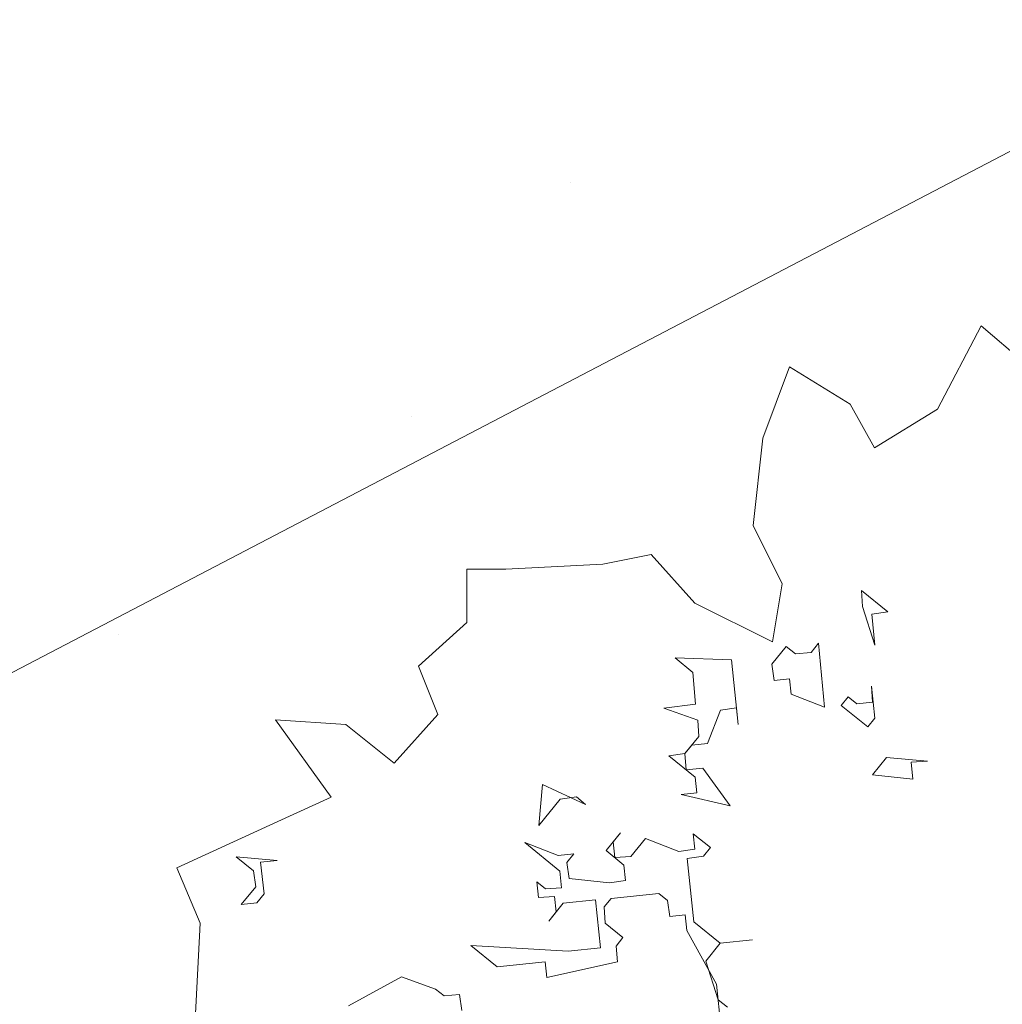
# Model space of a CAD drawing. Header units: millimetres. Extents: x 6487905018 to 6488192500, y 5882180700 to 5882375224.
# Tile 100 of 256: x 6488050258 to 6488050949, y 5882235818 to 5882236511. Entities that reach past the tile are written whole.
import ezdxf
from ezdxf.xclip import XClip

# ---------------------------------------------------------------- set-up
doc = ezdxf.new("R2010")
doc.units = ezdxf.units.MM
doc.header["$MEASUREMENT"] = 0
doc.header["$XCLIPFRAME"] = 2
doc.linetypes.add('Wipeout_Contour', pattern=[1000, 0, -1000])
for name, color, linetype, lineweight in [('drzewa_Nr_pióra__154', 94, 'Continuous', 5), ('teren zielony_Nr_pióra__157', 93, 'Continuous', 0), ('Wymiarowanie_Nr_pióra__1', 7, 'Continuous', 0), ('Zamość 06.10._2_przewod_telekomunikacyjny__linia__Nr_pióra__30', 7, 'Continuous', 5)]:
    doc.layers.add(name, color=color, linetype=linetype, lineweight=lineweight)
for name, color, linetype in [('Mapa cyfrowa', 7, 'Continuous'), ('Wymiarowanie', 7, 'Continuous'), ('Zamość 06.10._2_Mapa cyfrowa', 7, 'Continuous')]:
    doc.layers.add(name, color=color, linetype=linetype)
doc.styles.add('GENERATED_STYLE_2', font='txt')
doc.dimstyles.new('GENERATED_STYLE__1', dxfattribs={"dimtxt": 750, "dimasz": 570, "dimexe": 0.18, "dimexo": 0, "dimgap": 0.09, "dimtad": 1, "dimlfac": 0.001, "dimzin": 0, "dimdsep": 46, "dimtxsty": 'GENERATED_STYLE_2', "dimblk": 'ARROWHEAD_11', "dimblk1": 'ARROWHEAD_11', "dimblk2": 'ARROWHEAD_11', "dimcen": 0.09, "dimclrd": 7, "dimclre": 7, "dimclrt": 7, "dimazin": 0, "dimtfac": 1, "dimtdec": 4, "dimtmove": 2, "dimatfit": 3, "dimfxl": 0, "dimtolj": 1, "dimtzin": 0, "dimarcsym": 0})

# ---------------------------------------------------------------- blocks, each defined once
blk = doc.blocks.new('Rysunek_1_2')
at = {"color": 254, "linetype": 'Wipeout_Contour', "lineweight": 0, "ltscale": 70061284114.24681}
blk.add_wipeout([(6487915525.867126, 5882181505.900702), (6488146644.289524, 5882181505.900702), (6488146644.289524, 5882373115.540435), (6488107628.768834, 5882373115.540435), (6488107628.768834, 5882320263.490532), (6488101226.436201, 5882320263.490532), (6488101226.436201, 5882373115.540435), (6487915525.867126, 5882373115.540435)], dxfattribs=at).dxf.layer = 'Zamość 06.10._2_Mapa cyfrowa'
at = {"layer": 'Zamość 06.10._2_przewod_telekomunikacyjny__linia__Nr_pióra__30', "linetype": 'Continuous', "flags": 128}
blk.add_lwpolyline([(6488049100, 5882235450), (6488055860.000001, 5882238980.000001), (6488097929.581715, 5882250477.038958)], dxfattribs=at)
blk = doc.blocks.new('*D76', base_point=(6488045394.921593, 5882250647.102998))
at = {"layer": 'Wymiarowanie_Nr_pióra__1', "linetype": 'Continuous'}
for points in [[(6488059031.653335, 5882241782.627208), (6488059020.235264, 5882241840.029723), (6488058987.719352, 5882241888.693226), (6488058939.055849, 5882241921.209138), (6488058881.653335, 5882241932.627208), (6488058824.250819, 5882241921.209138), (6488058775.587317, 5882241888.693226), (6488058743.071404, 5882241840.029723), (6488058731.653335, 5882241782.627208), (6488058743.071404, 5882241725.224693), (6488058775.587317, 5882241676.561191), (6488058824.250819, 5882241644.045279), (6488058881.653335, 5882241632.627208), (6488058939.055849, 5882241644.045279), (6488058987.719352, 5882241676.561191), (6488059020.235264, 5882241725.224693)], [(6488056482.518495, 5882226644.370366), (6488056471.100425, 5882226701.772881), (6488056438.584512, 5882226750.436383), (6488056389.92101, 5882226782.952296), (6488056332.518495, 5882226794.370366), (6488056275.11598, 5882226782.952296), (6488056226.452477, 5882226750.436383), (6488056193.936564, 5882226701.772881), (6488056182.518495, 5882226644.370366), (6488056193.936564, 5882226586.967852), (6488056226.452477, 5882226538.304349), (6488056275.11598, 5882226505.788436), (6488056332.518495, 5882226494.370366), (6488056389.92101, 5882226505.788436), (6488056438.584512, 5882226538.304349), (6488056471.100425, 5882226586.967852)]]:
    blk.add_hatch(color=256, dxfattribs=at).paths.add_polyline_path(points)
for p, q in [((6488058326.962568, 5882241876.031725), (6488058733.735797, 5882241807.535079)), ((6488059029.570872, 5882241757.719337), (6488059436.344101, 5882241689.222692)), ((6488058856.745463, 5882241634.70967), (6488056357.426366, 5882226792.287904)), ((6488055777.827728, 5882226737.774882), (6488056184.600957, 5882226669.278237)), ((6488056480.436032, 5882226619.462495), (6488056887.209261, 5882226550.96585)), ((6488056307.610623, 5882226496.452828), (6488056282.702753, 5882226348.535291))]:
    blk.add_line(p, q, dxfattribs=at)
for centre in [(6488058881.653335, 5882241782.627208), (6488056332.518495, 5882226644.370366)]:
    blk.add_circle(centre, 150, dxfattribs=at)
at = {"layer": 'Wymiarowanie_Nr_pióra__1', "insert": (6488057604.051624, 5882235098.808304), "char_height": 750, "attachment_point": 7, "rotation": 80.441619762, "style": 'GENERATED_STYLE_2'}
blk.add_mtext('\\A1;{\\fArial|b1|i0|c238|p38;15,35}', dxfattribs=at)
blk = doc.blocks.new('ARROWHEAD_11')
at = {"color": 0, "linetype": 'Continuous', "lineweight": 0}
blk.add_line((0, 0), (-1, 0), dxfattribs=at)
at = {"color": 0, "linetype": 'Continuous', "lineweight": 0, "const_width": 0.25, "flags": 128}
blk.add_lwpolyline([(-0.125, 0, 1), (0.125, 0, 1)], format="xyb", close=True, dxfattribs=at)

msp = doc.modelspace()

# ---------------------------------------------------------------- block references
at = {"layer": 'Mapa cyfrowa', "color": 22, "linetype": 'Continuous', "lineweight": 5}
ref = msp.add_blockref('Rysunek_1_2', (0, 0), dxfattribs=at)
XClip(ref).set_block_clipping_path([(6487915525.8671264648, 5882181505.9007024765), (6488146644.2895231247, 5882181505.9007024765), (6488146644.2895231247, 5882373115.5404348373), (6488107628.7688331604, 5882373115.5404348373), (6488107628.7688331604, 5882320263.4905319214), (6488101226.4362001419, 5882320263.4905319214), (6488101226.4362001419, 5882373115.5404348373), (6487915525.8671264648, 5882373115.5404348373)])

# ---------------------------------------------------------------- next in the draw order: hatches: boundary and pattern name
at = {"layer": 'teren zielony_Nr_pióra__157', "linetype": 'Continuous'}
h = msp.add_hatch(dxfattribs=at)
h.set_pattern_fill('płyty_kamienne', color=256, style=0, pattern_type=2)
h.set_pattern_definition([(45, (6488045394.9, 5882252147.1), (-477.297, 477.297), [0, -450, 0, -675]), (110, (6488046894.9, 5882252147.1), (634.293, 230.864), [0, -330, 0, -570])])
h.paths.add_polyline_path([(6488047566.699059, 5882255932.5327), (6488045555.029326, 5882243354.950158), (6488046140.947524, 5882232527.375745, 0.2070569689), (6488048206.599371, 5882228254.370432, 0.0243137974), (6488049407.91275, 5882227454.239101, 0.0023663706), (6488049528.889167, 5882227382.669014), (6488050419.958063, 5882227639.987889), (6488050422.409745, 5882227655.31354), (6488050730.000001, 5882229610.000001), (6488051058.251553, 5882231630.009551), (6488051118.989788, 5882232009.688929), (6488053911.431513, 5882249465.456784), (6488055989.23284, 5882262453.952582), (6488056194.365236, 5882263736.503895), (6488052143.069927, 5882263733.65154), (6488050824.942152, 5882255492.308228, 0.0532631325)])

# ---------------------------------------------------------------- next in the draw order: linework, layer by layer
at = {"layer": 'drzewa_Nr_pióra__154', "linetype": 'Continuous'}
for p, q in [((6488050903.671079, 5882236237.024268), (6488050934.329649, 5882236295.716232)), ((6488050934.329649, 5882236295.716232), (6488050978.800858, 5882236257.514207)), ((6488050780.731441, 5882236216.534328), (6488050799.401978, 5882236266.728654)), ((6488050799.401978, 5882236266.728654), (6488050842.20126, 5882236240.439258)), ((6488050842.20126, 5882236240.439258), (6488050859.276209, 5882236209.704349)), ((6488050859.276209, 5882236209.704349), (6488050903.671079, 5882236237.024268)), ((6488050773.901461, 5882236155.064509), (6488050780.731441, 5882236216.534328)), ((6488050794.3914, 5882236114.08463), (6488050773.901461, 5882236155.064509)), ((6488050668.036773, 5882236127.74459), (6488050702.186672, 5882236134.57457)), ((6488050702.186672, 5882236134.57457), (6488050732.921581, 5882236100.42467)), ((6488050572.417055, 5882236086.76471), (6488050572.417055, 5882236124.329599)), ((6488050572.417055, 5882236124.329599), (6488050599.736974, 5882236124.329599)), ((6488050599.736974, 5882236124.329599), (6488050668.036773, 5882236127.74459)), ((6488050787.56142, 5882236073.104751), (6488050794.3914, 5882236114.08463)), ((6488050850.121119, 5882236109.378455), (6488050868.697476, 5882236094.280724)), ((6488050850.874229, 5882236097.969968), (6488050850.121119, 5882236109.378455)), ((6488050732.921581, 5882236100.42467), (6488050787.56142, 5882236073.104751)), ((6488050859.63706, 5882236070.797605), (6488050850.874229, 5882236097.969968)), ((6488050868.697476, 5882236094.280724), (6488050857.375954, 5882236092.685761)), ((6488050857.375954, 5882236092.685761), (6488050859.63706, 5882236070.797605)), ((6488050538.267156, 5882236056.029801), (6488050572.417055, 5882236086.76471)), ((6488050787.004678, 5882236057.338631), (6488050797.195646, 5882236069.877671)), ((6488050797.195646, 5882236069.877671), (6488050803.697371, 5882236064.593465)), ((6488050814.64145, 5882236065.724018), (6488050819.925656, 5882236072.225742)), ((6488050819.925656, 5882236072.225742), (6488050824.157391, 5882236027.143167)), ((6488050731.442431, 5882236051.5989), (6488050718.903391, 5882236061.789868)), ((6488050718.903391, 5882236061.789868), (6488050758.614796, 5882236060.361731)), ((6488050758.614796, 5882236060.361731), (6488050763.310939, 5882236014.901711)), ((6488050803.697371, 5882236064.593465), (6488050814.64145, 5882236065.724018)), ((6488050551.927115, 5882236021.879902), (6488050538.267156, 5882236056.029801)), ((6488050788.599639, 5882236046.017108), (6488050787.004678, 5882236057.338631)), ((6488050733.326095, 5882236029.246333), (6488050731.442431, 5882236051.5989)), ((6488050799.543718, 5882236047.147661), (6488050788.599639, 5882236046.017108)), ((6488050800.674271, 5882236036.203583), (6488050799.543718, 5882236047.147661)), ((6488050857.831479, 5882236030.621791), (6488050857.078369, 5882236042.030279)), ((6488050857.078369, 5882236042.030279), (6488050859.42644, 5882236019.300269)), ((6488050824.157391, 5882236027.143167), (6488050800.674271, 5882236036.203583)), ((6488050835.943321, 5882236028.360685), (6488050840.850084, 5882236034.398001)), ((6488050840.850084, 5882236034.398001), (6488050846.8874, 5882236029.491239)), ((6488050711.060493, 5882236026.520819), (6488050733.326095, 5882236029.246333)), ((6488050734.921057, 5882236017.924811), (6488050711.060493, 5882236026.520819)), ((6488050750.771898, 5882236025.09268), (6488050741.711482, 5882236001.609561)), ((6488050762.09342, 5882236026.687642), (6488050750.771898, 5882236025.09268)), ((6488050763.310939, 5882236014.901711), (6488050762.09342, 5882236026.687642)), ((6488050854.519678, 5882236013.262954), (6488050835.943321, 5882236028.360685)), ((6488050846.8874, 5882236029.491239), (6488050857.831479, 5882236030.621791)), ((6488050476.797337, 5882235963.825073), (6488050437.634165, 5882236018.331661)), ((6488050437.634165, 5882236018.331661), (6488050487.042306, 5882236015.049922)), ((6488050521.192205, 5882235987.730002), (6488050551.927115, 5882236021.879902)), ((6488050735.674166, 5882236006.516324), (6488050734.921057, 5882236017.924811)), ((6488050859.42644, 5882236019.300269), (6488050854.519678, 5882236013.262954)), ((6488050487.042306, 5882236015.049922), (6488050521.192205, 5882235987.730002)), ((6488050725.860641, 5882235994.441692), (6488050735.674166, 5882236006.516324)), ((6488050730.767404, 5882236000.479008), (6488050725.860641, 5882235994.441692)), ((6488050741.711482, 5882236001.609561), (6488050730.767404, 5882236000.479008)), ((6488050714.539119, 5882235992.84673), (6488050725.860641, 5882235994.441692)), ((6488050733.115475, 5882235977.748999), (6488050714.539119, 5882235992.84673)), ((6488050725.860641, 5882235994.441692), (6488050726.61375, 5882235983.033204)), ((6488050857.998302, 5882235979.588865), (6488050867.811829, 5882235991.663497)), ((6488050867.811829, 5882235991.663497), (6488050896.579154, 5882235989.104806)), ((6488050726.61375, 5882235983.033204), (6488050738.399681, 5882235984.250723)), ((6488050738.399681, 5882235984.250723), (6488050757.729147, 5882235957.744504)), ((6488050896.579154, 5882235989.104806), (6488050885.170666, 5882235988.351696)), ((6488050885.170666, 5882235988.351696), (6488050886.388185, 5882235976.565765)), ((6488050734.246028, 5882235966.804919), (6488050733.115475, 5882235977.748999)), ((6488050886.388185, 5882235976.565765), (6488050857.998302, 5882235979.588865)), ((6488050623.032794, 5882235943.830005), (6488050625.591485, 5882235972.59733)), ((6488050625.591485, 5882235972.59733), (6488050655.953773, 5882235958.717117)), ((6488050439.232448, 5882235946.750123), (6488050476.797337, 5882235963.825073)), ((6488050638.130526, 5882235962.406362), (6488050623.032794, 5882235943.830005)), ((6488050649.452048, 5882235964.001324), (6488050638.130526, 5882235962.406362)), ((6488050655.953773, 5882235958.717117), (6488050649.452048, 5882235964.001324)), ((6488050723.30195, 5882235965.674366), (6488050734.246028, 5882235966.804919)), ((6488050757.729147, 5882235957.744504), (6488050723.30195, 5882235965.674366)), ((6488050368.207426, 5882235914.102507), (6488050439.232448, 5882235946.750123)), ((6488050670.376476, 5882235926.173582), (6488050680.567445, 5882235938.712623)), ((6488050680.567445, 5882235938.712623), (6488050675.283239, 5882235932.210897)), ((6488050732.81789, 5882235927.093515), (6488050731.687337, 5882235938.037594)), ((6488050731.687337, 5882235938.037594), (6488050743.761969, 5882235928.224069)), ((6488050637.832941, 5882235911.750878), (6488050613.219269, 5882235931.755373)), ((6488050613.219269, 5882235931.755373), (6488050636.702388, 5882235922.694957)), ((6488050675.283239, 5882235932.210897), (6488050676.413792, 5882235921.266819)), ((6488050687.82228, 5882235922.019929), (6488050698.013248, 5882235934.558969)), ((6488050698.013248, 5882235934.558969), (6488050721.496367, 5882235925.498553)), ((6488050743.761969, 5882235928.224069), (6488050738.855206, 5882235922.186752)), ((6488050422.118817, 5882235912.014178), (6488050410.044186, 5882235921.827703)), ((6488050410.044186, 5882235921.827703), (6488050438.811511, 5882235919.269012)), ((6488050636.702388, 5882235922.694957), (6488050647.646466, 5882235923.82551)), ((6488050647.646466, 5882235923.82551), (6488050642.739704, 5882235917.788195)), ((6488050682.915517, 5882235915.982613), (6488050670.376476, 5882235926.173582)), ((6488050676.413792, 5882235921.266819), (6488050687.82228, 5882235922.019929)), ((6488050721.496367, 5882235925.498553), (6488050732.81789, 5882235927.093515)), ((6488050738.855206, 5882235922.186752), (6488050727.533684, 5882235920.59179)), ((6488050384.592608, 5882235875.035335), (6488050368.207426, 5882235914.102507)), ((6488050438.811511, 5882235919.269012), (6488050427.02558, 5882235918.051494)), ((6488050427.02558, 5882235918.051494), (6488050429.751095, 5882235895.785893)), ((6488050642.739704, 5882235917.788195), (6488050644.334665, 5882235906.466672)), ((6488050684.04607, 5882235905.038534), (6488050682.915517, 5882235915.982613)), ((6488050727.533684, 5882235920.59179), (6488050732.142861, 5882235875.973623)), ((6488050423.713779, 5882235900.692657), (6488050422.118817, 5882235912.014178)), ((6488050639.05046, 5882235899.964948), (6488050637.832941, 5882235911.750878)), ((6488050413.522811, 5882235888.153615), (6488050423.713779, 5882235900.692657)), ((6488050622.735209, 5882235893.174522), (6488050621.604656, 5882235904.118601)), ((6488050621.604656, 5882235904.118601), (6488050627.641972, 5882235899.211838)), ((6488050627.641972, 5882235899.211838), (6488050639.05046, 5882235899.964948)), ((6488050644.334665, 5882235906.466672), (6488050672.724547, 5882235903.443572)), ((6488050672.724547, 5882235903.443572), (6488050684.04607, 5882235905.038534)), ((6488050429.751095, 5882235895.785893), (6488050424.466889, 5882235889.284168)), ((6488050634.143697, 5882235893.927631), (6488050622.735209, 5882235893.174522)), ((6488050635.27425, 5882235882.983553), (6488050634.143697, 5882235893.927631)), ((6488050707.529189, 5882235895.978118), (6488050673.855101, 5882235892.499494)), ((6488050713.566505, 5882235891.071356), (6488050707.529189, 5882235895.978118)), ((6488050424.466889, 5882235889.284168), (6488050413.522811, 5882235888.153615)), ((6488050640.181012, 5882235889.020869), (6488050629.990044, 5882235876.481829)), ((6488050662.911022, 5882235891.36894), (6488050640.181012, 5882235889.020869)), ((6488050666.389647, 5882235857.694852), (6488050662.911022, 5882235891.36894)), ((6488050673.855101, 5882235892.499494), (6488050668.948338, 5882235886.462177)), ((6488050668.948338, 5882235886.462177), (6488050669.701447, 5882235875.05369)), ((6488050715.161467, 5882235879.749833), (6488050713.566505, 5882235891.071356)), ((6488050629.990044, 5882235876.481829), (6488050635.27425, 5882235882.983553)), ((6488050726.105546, 5882235880.880386), (6488050715.161467, 5882235879.749833)), ((6488050727.236098, 5882235869.936308), (6488050726.105546, 5882235880.880386)), ((6488050381.177618, 5882235806.735536), (6488050384.592608, 5882235875.035335)), ((6488050669.701447, 5882235875.05369), (6488050682.240488, 5882235864.862721)), ((6488050732.142861, 5882235875.973623), (6488050750.719218, 5882235860.875892)), ((6488050748.160526, 5882235832.108566), (6488050727.236098, 5882235869.936308)), ((6488050593.757264, 5882235844.235878), (6488050575.180907, 5882235859.33361)), ((6488050575.180907, 5882235859.33361), (6488050643.659637, 5882235855.346781)), ((6488050682.240488, 5882235864.862721), (6488050677.333726, 5882235858.825405)), ((6488050677.333726, 5882235858.825405), (6488050678.464278, 5882235847.881327)), ((6488050750.719218, 5882235860.875892), (6488050740.528249, 5882235848.336851)), ((6488050750.719218, 5882235860.875892), (6488050773.449227, 5882235863.223964)), ((6488050773.449227, 5882235863.223964), (6488050750.719218, 5882235860.875892)), ((6488050643.659637, 5882235855.346781), (6488050666.389647, 5882235857.694852)), ((6488050627.431353, 5882235847.714502), (6488050593.757264, 5882235844.235878)), ((6488050628.561906, 5882235836.770424), (6488050627.431353, 5882235847.714502)), ((6488050678.464278, 5882235847.881327), (6488050628.561906, 5882235836.770424)), ((6488050740.528249, 5882235848.336851), (6488050749.29108, 5882235821.164488)), ((6488050488.95879, 5882235816.818609), (6488050526.409087, 5882235837.278628)), ((6488050526.409087, 5882235837.278628), (6488050550.26965, 5882235828.682622)), ((6488050751.639152, 5882235798.434478), (6488050748.160526, 5882235832.108566)), ((6488050550.26965, 5882235828.682622), (6488050556.306966, 5882235823.775859)), ((6488050556.306966, 5882235823.775859), (6488050567.251044, 5882235824.906412)), ((6488050567.251044, 5882235824.906412), (6488050568.846006, 5882235813.58489)), ((6488050749.29108, 5882235821.164488), (6488050755.792805, 5882235815.880281))]:
    msp.add_line(p, q, dxfattribs=at)

# ---------------------------------------------------------------- next in the draw order: dimensions: what is measured, and where the dimension line sits
at = {"layer": 'Wymiarowanie', "linetype": 'Continuous'}
dim = msp.add_linear_dim(base=(6488056332.518495, 5882226644.370366), p1=(6488046904.653725, 5882243799.437155), p2=(6488050419.958063, 5882227639.987889), angle=260.441619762, dimstyle='GENERATED_STYLE__1', dxfattribs=at)
dim.commit()
dim.dimension.update_dxf_attribs({"geometry": '*D76', "text_midpoint": (6488057447.184584, 5882236425.562146), "dimtype": 160, "text_rotation": 80.441619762})

doc.saveas('drawing.dxf')
